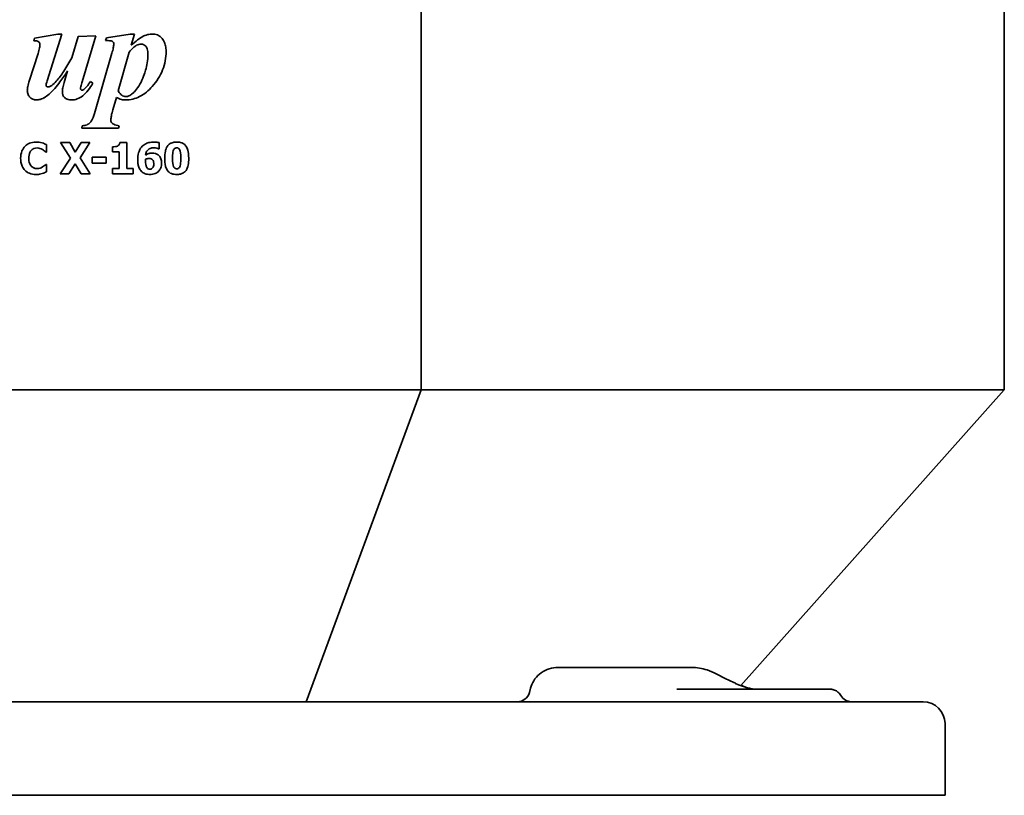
# Model space of a CAD drawing. Header units: millimetres. Extents: x 260 to 580, y 182 to 412.
# Tile 4 of 7: x 422 to 580, y 182 to 306. Entities that reach past the tile are written whole.
import ezdxf

# ---------------------------------------------------------------- set-up
doc = ezdxf.new("R2010")
doc.units = ezdxf.units.MM
doc.header["$LTSCALE"] = 2
doc.layers.add('Krawędzie widoczne(ISO)', color=7, linetype='Continuous', lineweight=35, true_color=0x262659)

msp = doc.modelspace()

# ---------------------------------------------------------------- linework, layer by layer
at = {"layer": 'Krawędzie widoczne(ISO)'}
for p, q in [((486.07, 246.9), (486.07, 361.9)), ((579.5, 246.9), (579.5, 361.9)), ((424.09, 303.26), (423.99, 302.84)), ((427.83, 303.92), (424.09, 303.26)), ((426.13, 296.41), (428.49, 303.92)), ((428.49, 303.92), (427.83, 303.92)), ((431.11, 303.51), (430.07, 300.13)), ((433.92, 303.61), (431.11, 303.51)), ((431.72, 296.26), (433.92, 303.61)), ((435.61, 303.29), (435.49, 302.87)), ((439.41, 303.92), (435.61, 303.29)), ((440.1, 303.92), (439.41, 303.92)), ((439.58, 302.12), (440.1, 303.92)), ((424.67, 300.82), (423.27, 296.39)), ((436.51, 300.84), (433.84, 291.54)), ((437.51, 294.8), (439.28, 301.04)), ((429.41, 298), (428.86, 296.13)), ((433.44, 296.04), (433.06, 296.3)), ((436.64, 291.79), (437.22, 293.77)), ((431.76, 289.23), (431.67, 288.82)), ((431.67, 288.82), (437.56, 288.82)), ((437.56, 288.82), (437.66, 289.23)), ((426.03, 285), (426.03, 286.19)), ((429.74, 286.51), (428.29, 286.51)), ((428.29, 286.51), (429.85, 284.03)), ((430.64, 285), (429.74, 286.51)), ((431.57, 286.51), (430.64, 285)), ((431.39, 284.08), (432.96, 286.51)), ((432.96, 286.51), (431.57, 286.51)), ((436.59, 285.84), (436.59, 285.03)), ((438.87, 286.52), (437.77, 286.52)), ((438.87, 282.38), (438.87, 286.52)), ((444.05, 285.54), (444.05, 286.52)), ((425.9, 285), (426.03, 285)), ((429.85, 284.03), (428.22, 281.51)), ((433.01, 281.51), (431.39, 284.08)), ((433.34, 284.19), (433.34, 283.25)), ((435.56, 284.19), (433.34, 284.19)), ((435.56, 283.25), (435.56, 284.19)), ((436.59, 285.03), (437.65, 285.03)), ((437.65, 285.03), (437.65, 282.38)), ((443.96, 285.54), (444.05, 285.54)), ((426.03, 283.02), (425.91, 283.02)), ((426.03, 281.84), (426.03, 283.02)), ((429.61, 281.51), (430.6, 283.1)), ((430.6, 283.1), (431.56, 281.51)), ((433.34, 283.25), (435.56, 283.25)), ((428.22, 281.51), (429.61, 281.51)), ((431.56, 281.51), (433.01, 281.51)), ((437.65, 282.38), (436.59, 282.38)), ((436.59, 282.38), (436.59, 281.51)), ((436.59, 281.51), (439.9, 281.51)), ((439.9, 282.38), (438.87, 282.38)), ((439.9, 281.51), (439.9, 282.38)), ((353.93, 246.9), (486.07, 246.9)), ((467.63, 196.9), (486.07, 246.9)), ((486.07, 246.9), (579.5, 246.9)), ((579.5, 246.9), (537.3, 199.48)), ((509.71, 202.4), (507.93, 202.4)), ((520.63, 202.4), (509.71, 202.4)), ((529.41, 202.4), (520.63, 202.4)), ((503.58, 199.06), (503.4, 198.38)), ((536.09, 198.9), (527.05, 198.9)), ((551.57, 198.9), (536.09, 198.9)), ((537.24, 199.42), (537.24, 199.42)), ((562, 196.9), (278, 196.9)), ((562, 196.9), (566.5, 196.9)), ((570, 193.4), (570, 181.9)), ((562, 181.9), (278, 181.9)), ((562, 181.9), (570, 181.9))]:
    msp.add_line(p, q, dxfattribs=at)
for centre, radius, start, end in [((501.47, 198.9), 2, 270, 345), ((555.03, 198.9), 2, 209.9978, 210.0005), ((555.03, 198.9), 2, 210.0005, 270), ((566.5, 193.4), 3.5, 0, 90)]:
    msp.add_arc(centre, radius, start, end, dxfattribs=at)
for points, knots in [([(442.99, 303.92), (442.74, 303.92), (442.49, 303.89), (441.9, 303.74), (441.64, 303.62), (440.97, 303.29), (440.3, 302.77), (439.58, 302.12)], [-0.4090079, -0.4090079, -0.4090079, -0.4090079, -0.3598216, -0.3598216, -0.289423, -0.289423, 0, 0, 0, 0]), ([(445.18, 301.15), (445.18, 301.44), (445.16, 301.73), (445.04, 302.27), (444.95, 302.52), (444.75, 302.91), (444.61, 303.16), (444.22, 303.55), (444.02, 303.68), (443.55, 303.88), (443.27, 303.92), (442.99, 303.92)], [-0.5800123, -0.5800123, -0.5800123, -0.5800123, -0.4087884, -0.4087884, -0.2508765, -0.2508765, -0.1547959, -0.1547959, -0.0840614, -0.0840614, 0, 0, 0, 0]), ([(423.99, 302.84), (424.13, 302.84), (424.28, 302.84), (424.53, 302.8), (424.6, 302.78), (424.73, 302.71), (424.79, 302.67), (424.89, 302.56), (424.92, 302.51), (424.96, 302.41), (424.97, 302.34), (424.97, 302.28)], [-0.0729486, -0.0729486, -0.0729486, -0.0729486, -0.05739529, -0.05739529, -0.0445564, -0.0445564, -0.03272107, -0.03272107, -0.02030351, -0.02030351, 0, 0, 0, 0]), ([(424.97, 302.28), (424.97, 302.13), (424.94, 301.93), (424.84, 301.43), (424.75, 301.1), (424.67, 300.82)], [-0.1511816, -0.1511816, -0.1511816, -0.1511816, -0.0881669, -0.0881669, 0, 0, 0, 0]), ([(435.49, 302.87), (435.75, 302.87), (436.07, 302.86), (436.35, 302.83), (436.45, 302.81), (436.59, 302.74), (436.64, 302.71), (436.69, 302.66), (436.73, 302.62), (436.79, 302.47), (436.8, 302.39), (436.8, 302.31)], [-0.6021698, -0.6021698, -0.6021698, -0.6021698, -0.2486969, -0.2486969, -0.1144286, -0.1144286, -0.0486102, -0.0486102, -0.0233483, -0.0233483, 0, 0, 0, 0]), ([(436.8, 302.31), (436.8, 302.15), (436.77, 301.93), (436.67, 301.44), (436.59, 301.12), (436.51, 300.84)], [-0.14767, -0.14767, -0.14767, -0.14767, -0.0875538, -0.0875538, 0, 0, 0, 0]), ([(439.28, 301.04), (439.47, 301.27), (439.69, 301.5), (440.08, 301.85), (440.27, 302), (440.47, 302.12)], [-0.1576947, -0.1576947, -0.1576947, -0.1576947, -0.0670995, -0.0670995, 0, 0, 0, 0]), ([(440.47, 302.12), (440.58, 302.18), (440.7, 302.23), (440.96, 302.3), (441.08, 302.31), (441.21, 302.31)], [-0.07851195, -0.07851195, -0.07851195, -0.07851195, -0.0389261, -0.0389261, 0, 0, 0, 0]), ([(441.21, 302.31), (441.28, 302.31), (441.36, 302.31), (441.49, 302.27), (441.56, 302.25), (441.74, 302.15), (441.85, 302.06), (442, 301.88), (442.09, 301.76), (442.24, 301.27), (442.27, 300.96), (442.27, 300.68)], [-0.3570724, -0.3570724, -0.3570724, -0.3570724, -0.3049961, -0.3049961, -0.2541183, -0.2541183, -0.1540976, -0.1540976, -0.0830651, -0.0830651, 0, 0, 0, 0]), ([(430.07, 300.13), (429.68, 299.4), (429.25, 298.64), (428.43, 297.4), (428.02, 296.84), (427.57, 296.35)], [-0.4485668, -0.4485668, -0.4485668, -0.4485668, -0.1981582, -0.1981582, 0, 0, 0, 0]), ([(442.27, 300.68), (442.27, 299.74), (442.09, 298.85), (441.76, 297.59), (441.49, 296.78), (440.49, 295.01), (440.05, 294.6), (439.62, 294.21), (439.45, 294.08), (439.07, 293.93), (438.91, 293.89), (438.74, 293.89)], [-0.4254918, -0.4254918, -0.4254918, -0.4254918, -0.3072403, -0.3072403, -0.2139181, -0.2139181, -0.1202256, -0.1202256, -0.0513967, -0.0513967, 0, 0, 0, 0]), ([(442.98, 295.52), (443.68, 296.31), (444.25, 297.18), (445.01, 299.12), (445.18, 300.12), (445.18, 301.15)], [-0.6246853, -0.6246853, -0.6246853, -0.6246853, -0.3095141, -0.3095141, 0, 0, 0, 0]), ([(427.34, 295.18), (427.61, 295.49), (427.94, 295.93), (428.59, 296.8), (429.03, 297.44), (429.41, 298)], [-0.3247992, -0.3247992, -0.3247992, -0.3247992, -0.2041363, -0.2041363, 0, 0, 0, 0]), ([(423.27, 296.39), (423.18, 296.12), (423.09, 295.82), (422.99, 295.33), (422.95, 295.09), (422.95, 294.88)], [-0.1525634, -0.1525634, -0.1525634, -0.1525634, -0.0649468, -0.0649468, 0, 0, 0, 0]), ([(424.39, 293.36), (424.6, 293.36), (424.81, 293.39), (425.33, 293.54), (425.58, 293.67), (426.15, 293.98), (426.71, 294.49), (427.34, 295.18)], [-0.3674908, -0.3674908, -0.3674908, -0.3674908, -0.33269, -0.33269, -0.2785867, -0.2785867, 0, 0, 0, 0]), ([(425.96, 295.68), (425.96, 295.76), (425.97, 295.86), (426.03, 296.11), (426.08, 296.27), (426.13, 296.41)], [-0.07557378, -0.07557378, -0.07557378, -0.07557378, -0.04384669, -0.04384669, 0, 0, 0, 0]), ([(426.03, 295.52), (426.02, 295.54), (426, 295.55), (425.98, 295.57), (425.98, 295.59), (425.96, 295.63), (425.96, 295.66), (425.96, 295.68)], [-0.01828293, -0.01828293, -0.01828293, -0.01828293, -0.01328059, -0.01328059, -0.00848226, -0.00848226, 0, 0, 0, 0]), ([(426.24, 295.44), (426.2, 295.44), (426.16, 295.45), (426.09, 295.48), (426.06, 295.5), (426.03, 295.52)], [-0.02341188, -0.02341188, -0.02341188, -0.02341188, -0.0116781, -0.0116781, 0, 0, 0, 0]), ([(427.57, 296.35), (427.37, 296.12), (427.11, 295.87), (426.74, 295.61), (426.61, 295.53), (426.39, 295.46), (426.32, 295.44), (426.24, 295.44)], [-0.1603226, -0.1603226, -0.1603226, -0.1603226, -0.0674922, -0.0674922, -0.0236637, -0.0236637, 0, 0, 0, 0]), ([(428.86, 296.13), (428.77, 295.85), (428.69, 295.57), (428.6, 295.07), (428.57, 294.84), (428.57, 294.62)], [-0.151763, -0.151763, -0.151763, -0.151763, -0.0663501, -0.0663501, 0, 0, 0, 0]), ([(430.05, 293.36), (430.36, 293.36), (430.66, 293.41), (431.27, 293.64), (431.56, 293.82), (432.45, 294.53), (432.99, 295.26), (433.44, 296.04)], [-0.48989, -0.48989, -0.48989, -0.48989, -0.3847761, -0.3847761, -0.2714638, -0.2714638, 0, 0, 0, 0]), ([(431.45, 295.18), (431.45, 295.23), (431.47, 295.35), (431.57, 295.74), (431.65, 296.04), (431.72, 296.26)], [-0.1202373, -0.1202373, -0.1202373, -0.1202373, -0.0685354, -0.0685354, 0, 0, 0, 0]), ([(431.7, 294.91), (431.69, 294.91), (431.67, 294.91), (431.63, 294.92), (431.62, 294.93), (431.58, 294.95), (431.55, 294.97), (431.49, 295.04), (431.47, 295.08), (431.45, 295.13), (431.45, 295.16), (431.45, 295.18)], [-0.05758768, -0.05758768, -0.05758768, -0.05758768, -0.04642228, -0.04642228, -0.03509274, -0.03509274, -0.01816288, -0.01816288, -0.00753721, -0.00753721, 0, 0, 0, 0]), ([(432, 295.05), (431.95, 295), (431.89, 294.96), (431.79, 294.92), (431.75, 294.91), (431.7, 294.91)], [-0.03314115, -0.03314115, -0.03314115, -0.03314115, -0.01293166, -0.01293166, 0, 0, 0, 0]), ([(433.06, 296.3), (432.88, 296.04), (432.67, 295.75), (432.32, 295.34), (432.15, 295.16), (432, 295.05)], [-0.1404729, -0.1404729, -0.1404729, -0.1404729, -0.0586963, -0.0586963, 0, 0, 0, 0]), ([(438.72, 293.36), (439.11, 293.36), (439.48, 293.4), (440.23, 293.58), (440.59, 293.72), (441.72, 294.29), (442.39, 294.88), (442.98, 295.52)], [-0.4927527, -0.4927527, -0.4927527, -0.4927527, -0.3782284, -0.3782284, -0.2617037, -0.2617037, 0, 0, 0, 0]), ([(422.95, 294.88), (422.95, 294.76), (422.96, 294.64), (423.01, 294.42), (423.04, 294.32), (423.16, 294.04), (423.27, 293.88), (423.54, 293.63), (423.68, 293.53), (424.02, 293.39), (424.2, 293.36), (424.39, 293.36)], [-0.2356347, -0.2356347, -0.2356347, -0.2356347, -0.2004931, -0.2004931, -0.167506, -0.167506, -0.1089812, -0.1089812, -0.0558893, -0.0558893, 0, 0, 0, 0]), ([(428.57, 294.62), (428.57, 294.53), (428.57, 294.44), (428.61, 294.27), (428.63, 294.19), (428.72, 293.97), (428.81, 293.85), (429.01, 293.65), (429.15, 293.55), (429.57, 293.39), (429.81, 293.36), (430.05, 293.36)], [-0.2853374, -0.2853374, -0.2853374, -0.2853374, -0.2439293, -0.2439293, -0.2049661, -0.2049661, -0.1346503, -0.1346503, -0.0713269, -0.0713269, 0, 0, 0, 0]), ([(437.22, 293.77), (437.48, 293.64), (437.79, 293.5), (438.24, 293.37), (438.49, 293.36), (438.72, 293.36)], [-0.1414218, -0.1414218, -0.1414218, -0.1414218, -0.0689549, -0.0689549, 0, 0, 0, 0]), ([(438.74, 293.89), (438.62, 293.89), (438.5, 293.91), (438.27, 293.98), (438.16, 294.04), (437.9, 294.24), (437.71, 294.48), (437.51, 294.8)], [-0.21298, -0.21298, -0.21298, -0.21298, -0.1648212, -0.1648212, -0.112538, -0.112538, 0, 0, 0, 0]), ([(433.84, 291.54), (433.7, 291.08), (433.54, 290.6), (433.26, 290.06), (433.15, 289.88), (432.88, 289.6), (432.7, 289.48), (432.28, 289.28), (432.02, 289.23), (431.76, 289.23)], [-0.3374012, -0.3374012, -0.3374012, -0.3374012, -0.2018529, -0.2018529, -0.1406231, -0.1406231, -0.0779185, -0.0779185, 0, 0, 0, 0]), ([(436.34, 290.13), (436.34, 290.36), (436.37, 290.61), (436.47, 291.14), (436.56, 291.48), (436.64, 291.79)], [-0.1622334, -0.1622334, -0.1622334, -0.1622334, -0.0958537, -0.0958537, 0, 0, 0, 0]), ([(437.66, 289.23), (437.36, 289.28), (437.03, 289.35), (436.66, 289.51), (436.59, 289.56), (436.47, 289.68), (436.42, 289.75), (436.35, 289.92), (436.34, 290.03), (436.34, 290.13)], [-0.1186956, -0.1186956, -0.1186956, -0.1186956, -0.0805975, -0.0805975, -0.0572847, -0.0572847, -0.0313635, -0.0313635, 0, 0, 0, 0]), ([(424.34, 286.61), (423.97, 286.61), (423.61, 286.55), (423.02, 286.3), (422.78, 286.15), (422.44, 285.79), (422.24, 285.55), (421.94, 284.81), (421.88, 284.41), (421.88, 284.01)], [-0.6074804, -0.6074804, -0.6074804, -0.6074804, -0.4020156, -0.4020156, -0.2394778, -0.2394778, -0.119835, -0.119835, 0, 0, 0, 0]), ([(423.61, 285.29), (423.67, 285.36), (423.74, 285.42), (423.92, 285.54), (424, 285.57), (424.2, 285.65), (424.36, 285.67), (424.53, 285.67)], [-0.07277736, -0.07277736, -0.07277736, -0.07277736, -0.06337182, -0.06337182, -0.05095042, -0.05095042, 0, 0, 0, 0]), ([(425.33, 286.48), (425.11, 286.54), (424.93, 286.57), (424.7, 286.6), (424.51, 286.61), (424.34, 286.61)], [-0.07207696, -0.07207696, -0.07207696, -0.07207696, -0.05301892, -0.05301892, 0, 0, 0, 0]), ([(424.53, 285.67), (424.76, 285.67), (424.91, 285.62), (425.11, 285.55), (425.24, 285.49), (425.36, 285.41)], [-0.06287063, -0.06287063, -0.06287063, -0.06287063, -0.04267124, -0.04267124, 0, 0, 0, 0]), ([(426.03, 286.19), (425.9, 286.26), (425.75, 286.32), (425.58, 286.4), (425.45, 286.45), (425.33, 286.48)], [-0.05691865, -0.05691865, -0.05691865, -0.05691865, -0.03917262, -0.03917262, 0, 0, 0, 0]), ([(437.42, 285.97), (437.29, 285.91), (437.13, 285.88), (436.9, 285.85), (436.75, 285.84), (436.59, 285.84)], [-0.06885854, -0.06885854, -0.06885854, -0.06885854, -0.04618947, -0.04618947, 0, 0, 0, 0]), ([(437.77, 286.52), (437.77, 286.45), (437.75, 286.37), (437.71, 286.25), (437.68, 286.19), (437.57, 286.06), (437.5, 286.01), (437.42, 285.97)], [-0.09027537, -0.09027537, -0.09027537, -0.09027537, -0.05151524, -0.05151524, -0.02619371, -0.02619371, 0, 0, 0, 0]), ([(441.25, 285.81), (441.14, 285.68), (441.05, 285.54), (440.87, 285.19), (440.81, 285.01), (440.68, 284.53), (440.64, 284.13), (440.64, 283.74)], [-0.1710568, -0.1710568, -0.1710568, -0.1710568, -0.1480087, -0.1480087, -0.1168675, -0.1168675, 0, 0, 0, 0]), ([(443.22, 286.61), (442.96, 286.61), (442.7, 286.58), (442.16, 286.46), (441.96, 286.36), (441.59, 286.16), (441.4, 286), (441.25, 285.81)], [-0.1695215, -0.1695215, -0.1695215, -0.1695215, -0.1247545, -0.1247545, -0.0743224, -0.0743224, 0, 0, 0, 0]), ([(441.9, 284.5), (441.93, 284.7), (441.98, 284.9), (442.15, 285.23), (442.24, 285.32), (442.4, 285.48), (442.51, 285.55), (442.82, 285.67), (443.01, 285.69), (443.21, 285.69)], [-0.1541187, -0.1541187, -0.1541187, -0.1541187, -0.1243075, -0.1243075, -0.0985067, -0.0985067, -0.0574927, -0.0574927, 0, 0, 0, 0]), ([(443.21, 285.69), (443.46, 285.69), (443.61, 285.65), (443.8, 285.6), (443.9, 285.57), (443.96, 285.54)], [-0.03830851, -0.03830851, -0.03830851, -0.03830851, -0.02132026, -0.02132026, 0, 0, 0, 0]), ([(444.05, 286.52), (443.94, 286.55), (443.82, 286.56), (443.55, 286.59), (443.38, 286.61), (443.22, 286.61)], [-0.08368374, -0.08368374, -0.08368374, -0.08368374, -0.04964326, -0.04964326, 0, 0, 0, 0]), ([(445.4, 285.96), (445.19, 285.66), (445.11, 285.34), (444.98, 284.79), (444.96, 284.38), (444.96, 284.01)], [-0.1709581, -0.1709581, -0.1709581, -0.1709581, -0.110669, -0.110669, 0, 0, 0, 0]), ([(446.89, 286.61), (446.69, 286.61), (446.49, 286.6), (446.07, 286.49), (445.92, 286.42), (445.65, 286.25), (445.51, 286.12), (445.4, 285.96)], [-0.1282298, -0.1282298, -0.1282298, -0.1282298, -0.0954073, -0.0954073, -0.0580656, -0.0580656, 0, 0, 0, 0]), ([(446.22, 284.01), (446.22, 284.34), (446.23, 284.7), (446.32, 285.18), (446.36, 285.3), (446.43, 285.44), (446.47, 285.5), (446.57, 285.59), (446.62, 285.63), (446.74, 285.68), (446.82, 285.69), (446.89, 285.69)], [-0.1218552, -0.1218552, -0.1218552, -0.1218552, -0.0869421, -0.0869421, -0.0624719, -0.0624719, -0.0405472, -0.0405472, -0.0217565, -0.0217565, 0, 0, 0, 0]), ([(448.38, 285.94), (448.3, 286.06), (448.2, 286.17), (447.97, 286.35), (447.85, 286.42), (447.46, 286.58), (447.17, 286.61), (446.89, 286.61)], [-0.1705432, -0.1705432, -0.1705432, -0.1705432, -0.1265208, -0.1265208, -0.0829539, -0.0829539, 0, 0, 0, 0]), ([(446.89, 285.69), (446.93, 285.69), (446.97, 285.69), (447.04, 285.67), (447.08, 285.66), (447.17, 285.62), (447.22, 285.58), (447.32, 285.47), (447.37, 285.4), (447.48, 285.11), (447.55, 284.75), (447.55, 284.01)], [-0.448071, -0.448071, -0.448071, -0.448071, -0.4089417, -0.4089417, -0.3722532, -0.3722532, -0.3081506, -0.3081506, -0.220787, -0.220787, 0, 0, 0, 0]), ([(448.81, 284.01), (448.81, 284.59), (448.75, 285.01), (448.61, 285.52), (448.51, 285.74), (448.38, 285.94)], [-0.1601145, -0.1601145, -0.1601145, -0.1601145, -0.0705184, -0.0705184, 0, 0, 0, 0]), ([(421.88, 284.01), (421.88, 283.59), (421.94, 283.16), (422.24, 282.43), (422.43, 282.21), (422.78, 281.86), (423.02, 281.71), (423.61, 281.47), (423.97, 281.42), (424.33, 281.42)], [-0.3294433, -0.3294433, -0.3294433, -0.3294433, -0.2565308, -0.2565308, -0.1934289, -0.1934289, -0.1076614, -0.1076614, 0, 0, 0, 0]), ([(423.18, 284), (423.18, 284.18), (423.19, 284.35), (423.27, 284.7), (423.32, 284.83), (423.43, 285.07), (423.51, 285.19), (423.61, 285.29)], [-0.1131712, -0.1131712, -0.1131712, -0.1131712, -0.0786263, -0.0786263, -0.0422184, -0.0422184, 0, 0, 0, 0]), ([(423.63, 282.71), (423.56, 282.78), (423.5, 282.85), (423.37, 283.06), (423.32, 283.17), (423.21, 283.46), (423.18, 283.74), (423.18, 284)], [-0.1060646, -0.1060646, -0.1060646, -0.1060646, -0.0948535, -0.0948535, -0.0781583, -0.0781583, 0, 0, 0, 0]), ([(425.36, 285.41), (425.53, 285.31), (425.58, 285.27), (425.74, 285.13), (425.83, 285.06), (425.9, 285)], [-0.06318094, -0.06318094, -0.06318094, -0.06318094, -0.0289811, -0.0289811, 0, 0, 0, 0]), ([(442.97, 284.84), (442.67, 284.84), (442.48, 284.78), (442.23, 284.69), (442.06, 284.6), (441.9, 284.5)], [-0.08125355, -0.08125355, -0.08125355, -0.08125355, -0.05619585, -0.05619585, 0, 0, 0, 0]), ([(443.9, 284.56), (443.78, 284.65), (443.64, 284.72), (443.32, 284.82), (443.15, 284.84), (442.97, 284.84)], [-0.1023078, -0.1023078, -0.1023078, -0.1023078, -0.0518126, -0.0518126, 0, 0, 0, 0]), ([(444.47, 283.21), (444.47, 283.39), (444.45, 283.58), (444.39, 283.85), (444.35, 284), (444.15, 284.32), (444.04, 284.45), (443.9, 284.56)], [-0.220258, -0.220258, -0.220258, -0.220258, -0.1118617, -0.1118617, -0.0525684, -0.0525684, 0, 0, 0, 0]), ([(444.96, 284.01), (444.96, 283.66), (444.98, 283.15), (445.17, 282.48), (445.26, 282.26), (445.4, 282.07)], [-0.207803, -0.207803, -0.207803, -0.207803, -0.0700521, -0.0700521, 0, 0, 0, 0]), ([(446.89, 282.33), (446.85, 282.33), (446.81, 282.33), (446.74, 282.35), (446.7, 282.36), (446.61, 282.4), (446.56, 282.44), (446.45, 282.55), (446.41, 282.63), (446.28, 282.94), (446.22, 283.33), (446.22, 284.01)], [-0.3923918, -0.3923918, -0.3923918, -0.3923918, -0.3603113, -0.3603113, -0.3301596, -0.3301596, -0.2770645, -0.2770645, -0.2038006, -0.2038006, 0, 0, 0, 0]), ([(447.55, 284.01), (447.55, 283.67), (447.54, 283.32), (447.45, 282.84), (447.41, 282.72), (447.34, 282.58), (447.3, 282.52), (447.2, 282.43), (447.15, 282.39), (447.03, 282.34), (446.96, 282.33), (446.89, 282.33)], [-0.1226389, -0.1226389, -0.1226389, -0.1226389, -0.0865815, -0.0865815, -0.0615744, -0.0615744, -0.0396622, -0.0396622, -0.0211804, -0.0211804, 0, 0, 0, 0]), ([(448.38, 282.06), (448.46, 282.18), (448.52, 282.3), (448.65, 282.62), (448.69, 282.79), (448.79, 283.24), (448.81, 283.64), (448.81, 284.01)], [-0.1567633, -0.1567633, -0.1567633, -0.1567633, -0.1385282, -0.1385282, -0.1119091, -0.1119091, 0, 0, 0, 0]), ([(424.54, 282.35), (424.29, 282.35), (424.1, 282.42), (423.87, 282.51), (423.74, 282.6), (423.63, 282.71)], [-0.07519551, -0.07519551, -0.07519551, -0.07519551, -0.04713979, -0.04713979, 0, 0, 0, 0]), ([(425.39, 282.62), (425.25, 282.52), (425.09, 282.46), (424.86, 282.38), (424.7, 282.35), (424.54, 282.35)], [-0.07141581, -0.07141581, -0.07141581, -0.07141581, -0.04867495, -0.04867495, 0, 0, 0, 0]), ([(425.91, 283.02), (425.84, 282.95), (425.77, 282.89), (425.6, 282.75), (425.5, 282.68), (425.39, 282.62)], [-0.06541724, -0.06541724, -0.06541724, -0.06541724, -0.03613762, -0.03613762, 0, 0, 0, 0]), ([(440.64, 283.74), (440.64, 283.5), (440.66, 283.25), (440.73, 282.87), (440.78, 282.66), (440.97, 282.23), (441.08, 282.06), (441.23, 281.91)], [-0.2727065, -0.2727065, -0.2727065, -0.2727065, -0.1402131, -0.1402131, -0.0633561, -0.0633561, 0, 0, 0, 0]), ([(441.89, 283.55), (441.89, 283.61), (441.89, 283.68), (441.89, 283.76), (441.9, 283.82), (441.9, 283.85)], [-0.05911623, -0.05911623, -0.05911623, -0.05911623, -0.01033314, -0.01033314, 0, 0, 0, 0]), ([(442.16, 282.46), (442.11, 282.51), (442.08, 282.57), (442.01, 282.7), (441.99, 282.78), (441.94, 282.94), (441.89, 283.14), (441.89, 283.55)], [-0.3327453, -0.3327453, -0.3327453, -0.3327453, -0.2394313, -0.2394313, -0.1240334, -0.1240334, 0, 0, 0, 0]), ([(441.9, 283.85), (441.98, 283.89), (442.07, 283.92), (442.2, 283.95), (442.3, 283.97), (442.43, 283.97)], [-0.1192435, -0.1192435, -0.1192435, -0.1192435, -0.0385901, -0.0385901, 0, 0, 0, 0]), ([(442.59, 282.26), (442.54, 282.26), (442.49, 282.26), (442.41, 282.28), (442.36, 282.3), (442.25, 282.36), (442.2, 282.41), (442.16, 282.46)], [-0.0696543, -0.0696543, -0.0696543, -0.0696543, -0.03912067, -0.03912067, -0.02004953, -0.02004953, 0, 0, 0, 0]), ([(442.43, 283.97), (442.57, 283.97), (442.69, 283.95), (442.85, 283.9), (442.92, 283.86), (442.98, 283.81)], [-0.04852714, -0.04852714, -0.04852714, -0.04852714, -0.02477548, -0.02477548, 0, 0, 0, 0]), ([(442.59, 281.41), (442.89, 281.41), (443.18, 281.45), (443.65, 281.65), (443.82, 281.76), (444.08, 282.03), (444.22, 282.2), (444.43, 282.7), (444.47, 282.96), (444.47, 283.21)], [-0.4319204, -0.4319204, -0.4319204, -0.4319204, -0.2756808, -0.2756808, -0.1616063, -0.1616063, -0.0776832, -0.0776832, 0, 0, 0, 0]), ([(443.01, 282.46), (442.97, 282.42), (442.94, 282.38), (442.88, 282.35), (442.83, 282.31), (442.7, 282.27), (442.65, 282.26), (442.59, 282.26)], [-0.1161328, -0.1161328, -0.1161328, -0.1161328, -0.0411902, -0.0411902, -0.0171183, -0.0171183, 0, 0, 0, 0]), ([(442.98, 283.81), (443.02, 283.77), (443.05, 283.74), (443.11, 283.65), (443.13, 283.6), (443.17, 283.5), (443.21, 283.38), (443.21, 283.15)], [-0.1813954, -0.1813954, -0.1813954, -0.1813954, -0.1267181, -0.1267181, -0.0674696, -0.0674696, 0, 0, 0, 0]), ([(443.21, 283.15), (443.21, 282.97), (443.19, 282.82), (443.12, 282.63), (443.07, 282.54), (443.01, 282.46)], [-0.06218598, -0.06218598, -0.06218598, -0.06218598, -0.03030512, -0.03030512, 0, 0, 0, 0]), ([(424.33, 281.42), (424.68, 281.42), (424.83, 281.44), (425.04, 281.48), (425.19, 281.52), (425.33, 281.56)], [-0.0634389, -0.0634389, -0.0634389, -0.0634389, -0.04497505, -0.04497505, 0, 0, 0, 0]), ([(425.33, 281.56), (425.52, 281.62), (425.6, 281.65), (425.81, 281.75), (425.92, 281.8), (426.03, 281.84)], [-0.06868563, -0.06868563, -0.06868563, -0.06868563, -0.03427179, -0.03427179, 0, 0, 0, 0]), ([(441.23, 281.91), (441.31, 281.82), (441.4, 281.75), (441.6, 281.62), (441.7, 281.57), (442.06, 281.44), (442.33, 281.41), (442.59, 281.41)], [-0.1489542, -0.1489542, -0.1489542, -0.1489542, -0.1146764, -0.1146764, -0.0793716, -0.0793716, 0, 0, 0, 0]), ([(445.4, 282.07), (445.48, 281.96), (445.57, 281.85), (445.79, 281.67), (445.92, 281.6), (446.31, 281.44), (446.61, 281.41), (446.89, 281.41)], [-0.169303, -0.169303, -0.169303, -0.169303, -0.1270756, -0.1270756, -0.0848968, -0.0848968, 0, 0, 0, 0]), ([(446.89, 281.41), (447.09, 281.41), (447.3, 281.43), (447.62, 281.5), (447.79, 281.56), (448.13, 281.78), (448.27, 281.91), (448.38, 282.06)], [-0.2205178, -0.2205178, -0.2205178, -0.2205178, -0.120761, -0.120761, -0.0575663, -0.0575663, 0, 0, 0, 0]), ([(503.58, 199.06), (503.69, 199.48), (503.87, 199.89), (504.35, 200.66), (504.66, 201.03), (505.38, 201.64), (505.8, 201.89), (506.69, 202.25), (507.17, 202.36), (507.75, 202.4), (507.84, 202.4), (507.93, 202.4)], [0, 0, 0, 0, 0.130232, 0.130232, 0.2719757, 0.2719757, 0.4148273, 0.4148273, 0.5597162, 0.5597162, 0.5866734, 0.5866734, 0.5866734, 0.5866734]), ([(529.41, 202.4), (530.24, 202.4), (531.07, 202.25), (532.37, 201.83), (532.87, 201.62), (533.35, 201.36)], [0, 0, 0, 0, 0.2663874, 0.2663874, 0.437642, 0.437642, 0.437642, 0.437642]), ([(551.57, 198.9), (551.64, 198.9), (551.71, 198.9), (551.86, 198.88), (551.93, 198.87), (552.2, 198.81), (552.4, 198.73), (552.77, 198.51), (552.93, 198.38), (553.16, 198.12), (553.24, 198.01), (553.3, 197.9)], [0, 0, 0, 0, 0.0215627, 0.0215627, 0.0428832, 0.0428832, 0.1062315, 0.1062315, 0.1694709, 0.1694709, 0.2087494, 0.2087494, 0.2087494, 0.2087494])]:
    msp.add_open_spline(points, degree=3, knots=knots, dxfattribs=at)
for points in [[(533.35, 201.36), (533.35, 201.36), (533.35, 201.36), (533.35, 201.36)], [(533.35, 201.36), (533.74, 201.15), (534.15, 200.94), (534.56, 200.73)], [(534.56, 200.73), (535.15, 200.44), (535.78, 200.15), (536.41, 199.86)], [(536.45, 199.84), (537.7, 199.26), (539.02, 198.9), (539.87, 198.9)], [(537.35, 199.55), (537.91, 199.26), (538.52, 199.07), (539.07, 198.97)]]:
    msp.add_open_spline(points, degree=3, dxfattribs=at)

doc.saveas('drawing.dxf')
